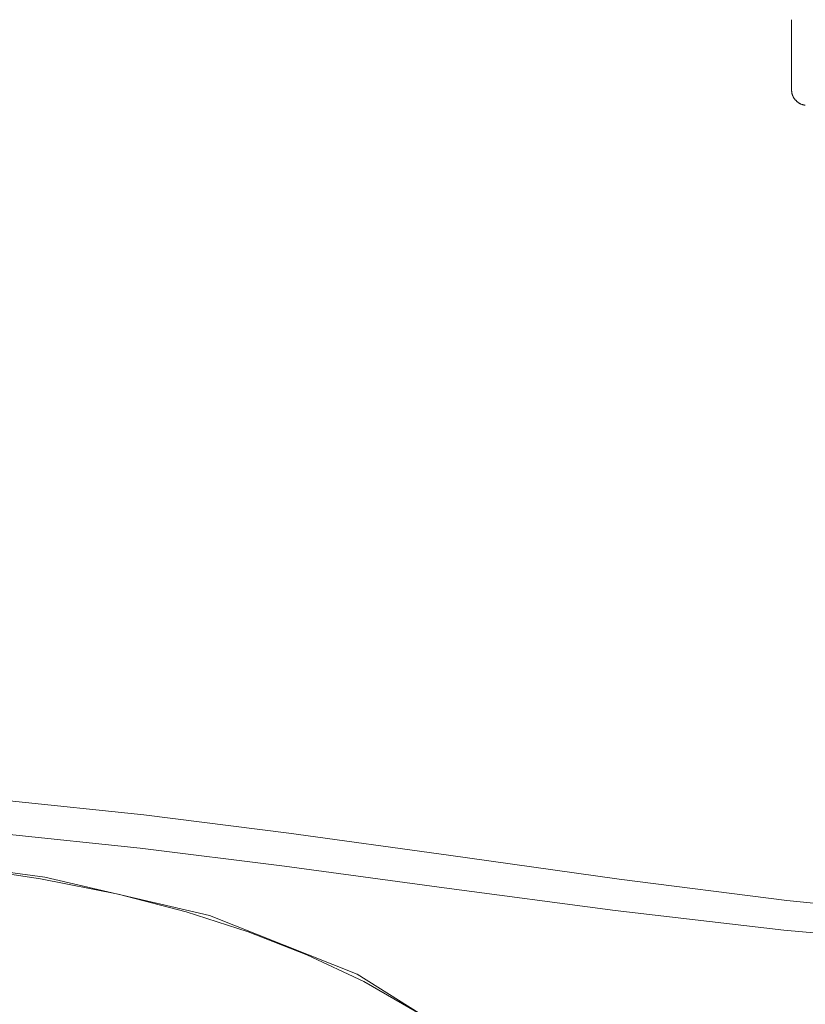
# Model space of a CAD drawing. Header units: millimetres. Extents: x 3925 to 5043, y -86 to 778.
# Tile 46 of 256: x 4283 to 4297, y 544 to 562. Entities that reach past the tile are written whole.
import ezdxf

# ---------------------------------------------------------------- set-up
doc = ezdxf.new("R2010")
doc.units = ezdxf.units.MM
doc.header["$LTSCALE"] = 46.255
doc.layers.add('H30K-FRONT-CDXF_CONTINUOUS_LINE', color=7, linetype='CONTINUOUS')
doc.layers.add('H30K-TOP-COVDXF_CONTINUOUS_LINE', color=7, linetype='CONTINUOUS')

msp = doc.modelspace()

# ---------------------------------------------------------------- linework, layer by layer
at = {"layer": 'H30K-FRONT-CDXF_CONTINUOUS_LINE', "color": 7, "linetype": 'Continuous', "lineweight": 0}
for points in [[(4283.6641, 546.4474), (4282.0356, 546.6943), (4280.2158, 546.8987), (4278.2694, 547.063), (4276.2271, 547.194), (4274.097, 547.2984), (4271.8508, 547.3833), (4269.4218, 547.4579), (4266.7341, 547.5287)], [(4291.366, 543.4039), (4290.4777, 544.0287), (4289.5068, 544.5874), (4288.4794, 545.0731), (4287.4161, 545.4888), (4286.2996, 545.8471), (4285.0699, 546.1647), (4283.6641, 546.4474)]]:
    msp.add_lwpolyline(points, dxfattribs=at)
at = {"layer": 'H30K-TOP-COVDXF_CONTINUOUS_LINE', "color": 7, "linetype": 'Continuous', "lineweight": 0}
for p, q in [((4297.235, 560.6777), (4297.235, 561.971)), ((4289.3839, 544.722), (4291.4384, 543.4354))]:
    msp.add_line(p, q, dxfattribs=at)
for points in [[(4297.4812, 560.4277), (4297.4747, 560.4279), (4297.4682, 560.4283), (4297.4616, 560.4289), (4297.4551, 560.4299), (4297.4485, 560.431), (4297.442, 560.4324), (4297.4354, 560.4341), (4297.4289, 560.436), (4297.4224, 560.4381), (4297.4159, 560.4405), (4297.4094, 560.443), (4297.403, 560.4458), (4297.3966, 560.4488), (4297.3902, 560.452), (4297.3839, 560.4553), (4297.3777, 560.4589), (4297.3715, 560.4626), (4297.3654, 560.4665), (4297.3594, 560.4706), (4297.3534, 560.4749), (4297.3475, 560.4793), (4297.3417, 560.4839), (4297.336, 560.4886), (4297.3304, 560.4935), (4297.3249, 560.4985), (4297.3195, 560.5036), (4297.3142, 560.5089), (4297.3091, 560.5142), (4297.3041, 560.5197), (4297.2992, 560.5253), (4297.2944, 560.5311), (4297.2898, 560.5369), (4297.2853, 560.5428), (4297.281, 560.5487), (4297.2768, 560.5548), (4297.2728, 560.5609), (4297.269, 560.5671), (4297.2653, 560.5734), (4297.2619, 560.5797), (4297.2586, 560.5861), (4297.2555, 560.5926), (4297.2526, 560.599), (4297.2499, 560.6055), (4297.2474, 560.6121), (4297.2451, 560.6186), (4297.243, 560.6252), (4297.2412, 560.6318), (4297.2396, 560.6384), (4297.2382, 560.645), (4297.2371, 560.6515), (4297.2362, 560.6581), (4297.2355, 560.6647), (4297.2351, 560.6712), (4297.235, 560.6777)], [(4266.8477, 548.4844), (4268.6107, 548.4584), (4269.6519, 548.4426), (4270.8193, 548.424), (4272.107, 548.4015), (4273.5174, 548.3728), (4275.0742, 548.3332), (4276.8069, 548.2744), (4278.7304, 548.1844), (4280.8366, 548.0495), (4283.1071, 547.8572), (4285.532, 547.5997), (4288.1508, 547.2712), (4291.036, 546.8711), (4294.122, 546.4377), (4297.1494, 546.0537), (4299.9065, 545.7784), (4302.3708, 545.6168), (4304.5839, 545.5539)], [(4266.0269, 547.8862), (4266.8387, 547.8767), (4267.6742, 547.8671), (4268.602, 547.8563), (4269.6431, 547.8433), (4270.81, 547.8271), (4272.0967, 547.8062), (4273.5051, 547.778), (4275.0582, 547.7375), (4276.785, 547.6767), (4278.6996, 547.5839), (4280.7945, 547.4463), (4283.0522, 547.2527), (4285.465, 546.9964), (4288.0749, 546.6726), (4290.9573, 546.2836), (4294.0498, 545.8706), (4297.0924, 545.515), (4299.8687, 545.2673), (4302.3522, 545.1239), (4304.5837, 545.0661)], [(4265.9167, 547.5597), (4270.0036, 547.4585), (4273.6617, 547.336), (4277.1127, 547.1723), (4280.569, 546.9021), (4283.7475, 546.4742), (4286.7176, 545.7797), (4289.3839, 544.722)]]:
    msp.add_lwpolyline(points, dxfattribs=at)

doc.saveas('drawing.dxf')
